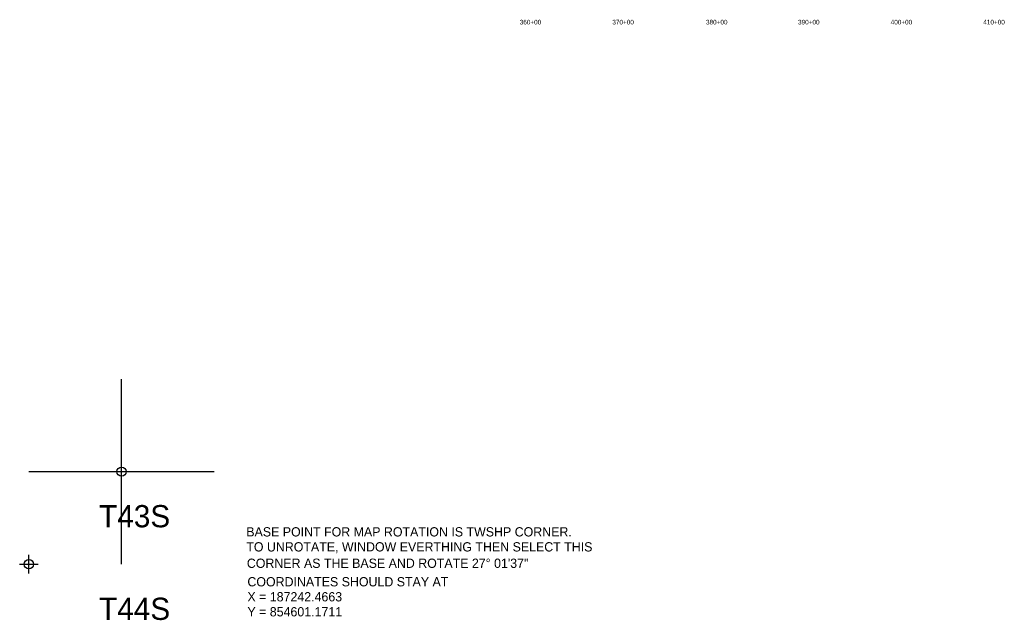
# Model space of a CAD drawing. Extents: x 187142 to 208263, y 853996 to 871178.
# Tile 1 of 4: x 187142 to 197773, y 853996 to 860481. Entities that reach past the tile are written whole.
import ezdxf
from ezdxf.enums import TextEntityAlignment as Align

# ---------------------------------------------------------------- set-up
doc = ezdxf.new("R2010")
doc.units = 0
doc.header["$LTSCALE"] = 800
doc.header["$PDMODE"] = 34
doc.header["$PDSIZE"] = 100
doc.layers.get('0').update_dxf_attribs({"linetype": 'CONTINUOUS'})
doc.layers.add('SEC', color=2, linetype='CONTINUOUS')
doc.layers.add('TEXT', color=7, linetype='CONTINUOUS')

# ---------------------------------------------------------------- blocks, each defined once
blk = doc.blocks.new('TICK')
at = {"color": 0}
for points in [[(500, 0), (500, 1000)], [(0, 500), (1000, 500)]]:
    blk.add_lwpolyline(points, dxfattribs=at)
blk.add_point((500, 500), dxfattribs=at)

msp = doc.modelspace()

# ---------------------------------------------------------------- linework, layer by layer
at = {"layer": 'SEC', "color": 0}
msp.add_point((187242, 854601), dxfattribs=at)

# ---------------------------------------------------------------- block references
at = {"color": 0, "xscale": 2, "yscale": 2, "zscale": 2, "rotation": 359.9999999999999}
msp.add_blockref('TICK', (187242, 854601), dxfattribs=at)

# ---------------------------------------------------------------- texts
at = {"layer": 'TEXT', "color": 0}
for s, p in [('360+00', (192657, 860430)), ('370+00', (193657, 860430)), ('380+00', (194668, 860430)), ('390+00', (195662, 860430)), ('400+00', (196662, 860430)), ('410+00', (197662, 860430))]:
    msp.add_text(s, height=50, rotation=0.0001, dxfattribs=at).set_placement(p, align=Align.CENTER)
for s, height, p in [('T43S', 240, (188000, 855000)), ('BASE POINT FOR MAP ROTATION IS TWSHP CORNER.', 100, (189589, 854901)), ('TO UNROTATE, WINDOW EVERTHING THEN SELECT THIS', 100, (189589, 854739)), ('CORNER AS THE BASE AND ROTATE 27%%d 01\'37"', 100, (189595, 854562)), ('COORDINATES SHOULD STAY AT', 100, (189601, 854362)), ('T44S', 240, (188000, 854000)), ('X = 187242.4663', 100, (189601, 854200)), ('Y = 854601.1711', 100, (189601, 854038))]:
    msp.add_text(s, height=height, rotation=360, dxfattribs=at).set_placement(p)

doc.saveas('drawing.dxf')
